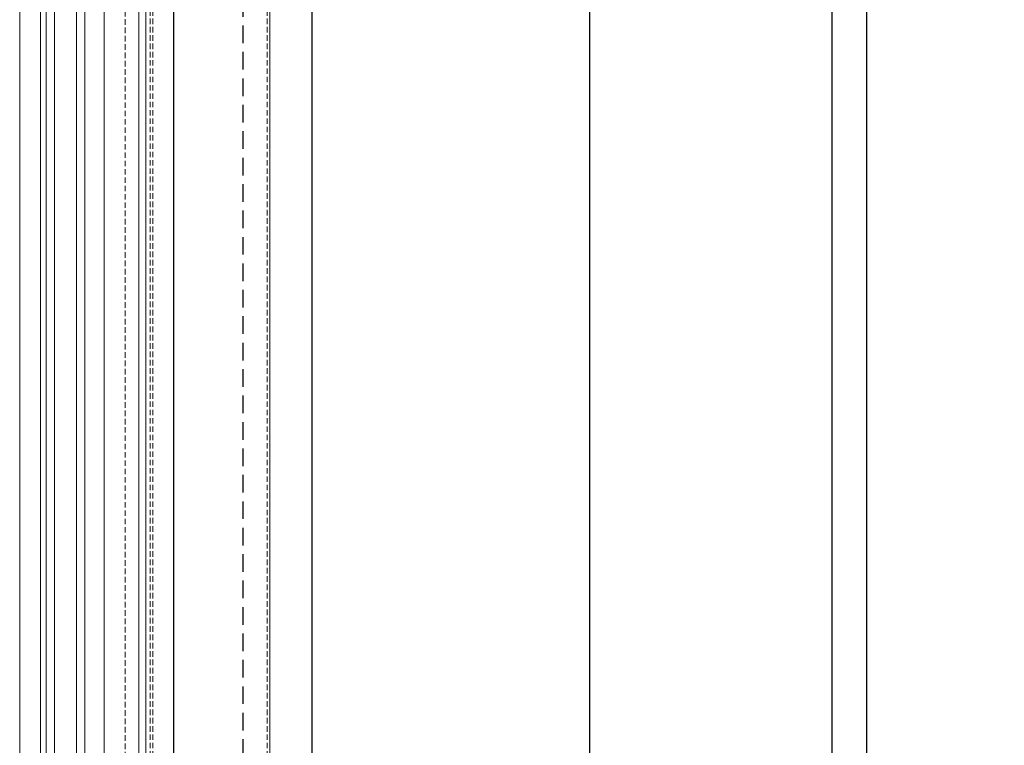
# Model space of a CAD drawing. Header units: millimetres. Extents: x -33628 to -373, y -3399 to 2697.
# Tile 51 of 99: x -23718 to -23647, y -3144 to -3092. Entities that reach past the tile are written whole.
import ezdxf

# ---------------------------------------------------------------- set-up
doc = ezdxf.new("R2010")
doc.units = ezdxf.units.MM
doc.header["$LTSCALE"] = 0.2
doc.header["$MEASUREMENT"] = 0
doc.linetypes.add('$0$HIDDENX2', pattern=[19.05, 12.7, -6.35])
doc.linetypes.add('$1$HIDDEN2', pattern=[30, 20, -10])
doc.layers.add('$0$_pomoc', color=15, linetype='Continuous', plot=False)
doc.layers.add('$0$A-widok', color=41, linetype='Continuous')
doc.layers.add('$0$A-winda', color=12, linetype='Continuous')
for name, color, linetype, lineweight in [('$1$_MB_hidden_0.09', 125, '$1$HIDDEN2', 9), ('_MB_szklo_0.15', 142, 'Continuous', 15), ('_MB_widokowa_0.15', 153, 'Continuous', 15)]:
    doc.layers.add(name, color=color, linetype=linetype, lineweight=lineweight)

# ---------------------------------------------------------------- blocks, each defined once
blk = doc.blocks.new('*U280')
at = {"layer": '$1$_MB_hidden_0.09'}
for p, q in [((1730, 96.8), (25.5, 96.8)), ((1730, 14.4), (25.5, 14.4)), ((1730, 12.4), (10.5, 12.4))]:
    blk.add_line(p, q, dxfattribs=at)
at = {"layer": '$1$_MB_hidden_0.09', "elevation": 0}
blk.add_lwpolyline([(10.5, 9.4), (10.5, -5.6), (1730, -5.6)], dxfattribs=at)
at = {"layer": '_MB_widokowa_0.15', "elevation": 0}
blk.add_lwpolyline([(1730, 9.4), (10.5, 9.4), (10.5, 14.4), (25.5, 14.4), (25.5, 98.9), (1730, 98.9)], dxfattribs=at)
at = {"layer": '_MB_widokowa_0.15'}
blk.add_lwpolyline([(1730, -81.6), (26, -81.6), (26, -66.6), (1730, -66.6)], dxfattribs=at)
blk = doc.blocks.new('szyb-szkło_150-piętro2')
at = {"layer": '$0$_pomoc', "transparency": 33554679}
blk.add_lwpolyline([(375, 0), (0, 0), (0, -289), (375, -289)], dxfattribs=at)
at = {"layer": '$0$_pomoc', "linetype": '$0$HIDDENX2', "ltscale": 0.5, "transparency": 33554679}
blk.add_lwpolyline([(5, -284), (375, -284), (375, -5), (5, -5)], close=True, dxfattribs=at)
at = {"layer": '$0$A-widok', "transparency": 33554679}
for points in [[(350, -30), (200, -30), (200, -10), (350, -10)], [(30, -30), (30, -259), (350, -259), (350, -30)]]:
    blk.add_lwpolyline(points, close=True, dxfattribs=at)
at = {"layer": '$0$A-winda'}
for points in [[(55.5, -47.5), (55.5, -47.5), (325.5, -47.5), (325.5, -59)], [(60.5, -200), (60.5, -50), (320.5, -50), (320.5, -63)]]:
    blk.add_lwpolyline(points, dxfattribs=at)
at = {"layer": '_MB_szklo_0.15', "transparency": 33554679}
for p, q in [((196.903, 9.2), (358.6, 9.2)), ((196.903, 8.6), (358.6, 8.6)), ((358.597, 7), (196.9, 7)), ((358.597, 6.4), (196.9, 6.4)), ((358.6, 5), (196.903, 5)), ((358.6, 2.5), (196.903, 2.5))]:
    blk.add_line(p, q, dxfattribs=at)
at = {"xscale": 0.1, "yscale": 0.1, "zscale": 0.1, "rotation": 180}
blk.add_blockref('*U280', (365.5, 2.94), dxfattribs=at)

msp = doc.modelspace()

# ---------------------------------------------------------------- block references
at = {"rotation": 90}
msp.add_blockref('szyb-szkło_150-piętro2', (-23707.273, -3387.573), dxfattribs=at)

doc.saveas('drawing.dxf')
